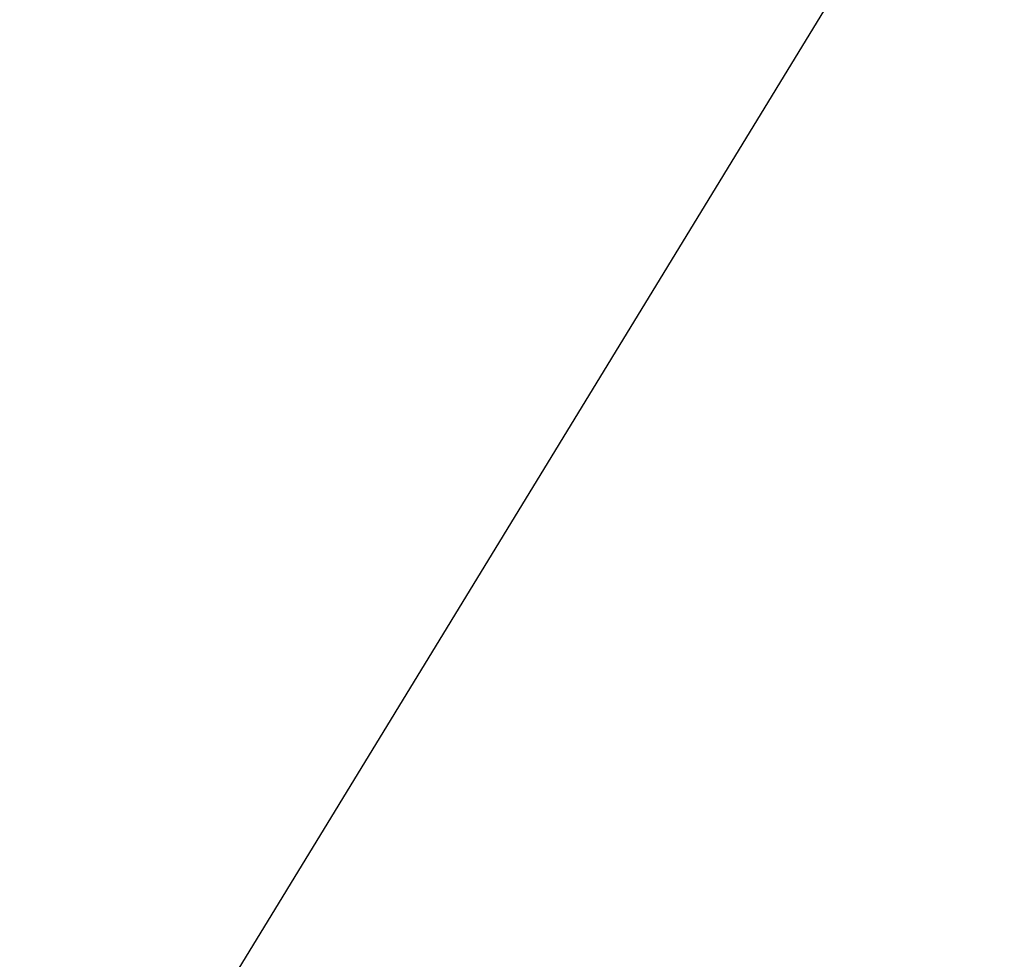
# Model space of a CAD drawing. Header units: inches. Extents: x 18 to 846, y -67 to 561.
# Tile 238 of 256: x 132.267 to 132.444, y 315.432 to 315.6. Entities that reach past the tile are written whole.
import ezdxf

# ---------------------------------------------------------------- set-up
doc = ezdxf.new("R2010")
doc.units = ezdxf.units.IN
doc.header["$LTSCALE"] = 24
doc.header["$MEASUREMENT"] = 0
doc.layers.add('Visible (ANSI)', color=7, linetype='Continuous', lineweight=30)

msp = doc.modelspace()

# ---------------------------------------------------------------- linework, layer by layer
at = {"layer": 'Visible (ANSI)'}
msp.add_line((132.02316, 314.96612), (132.8467, 316.31405), dxfattribs=at)
msp.add_open_spline([(127.3164, 311.14216), (127.64007, 310.89897), (127.90319, 310.43779), (129.20505, 309.93745), (130.06674, 309.80996), (131.07829, 309.87715), (131.75373, 310.18762), (132.50247, 310.62757), (132.97757, 311.49177), (133.07728, 311.94934), (133.11764, 312.37848), (133.04277, 313.15265), (132.51984, 313.9143), (132.06049, 314.18947), (131.74609, 314.39947), (131.0133, 314.64773), (130.67964, 314.78306), (130.25955, 314.93587), (130.12772, 315.0128), (129.95565, 315.11294), (129.9213, 315.25579), (129.9406, 315.35736), (130.00189, 315.46046), (130.17478, 315.52419), (130.41525, 315.55949), (130.59488, 315.55717), (131.02427, 315.45628), (131.48586, 315.23711), (131.74767, 314.99286), (131.9489, 314.77211), (132.05747, 314.66552)], degree=4, knots=[0, 0, 0, 0, 0, 0.107991, 0.154721, 0.201249, 0.247092, 0.294045, 0.337268, 0.377117, 0.415859, 0.454911, 0.494638, 0.534662, 0.574373, 0.610521, 0.645386, 0.677292, 0.703632, 0.725706, 0.744086, 0.761302, 0.778538, 0.797356, 0.818035, 0.842792, 0.870677, 0.899937, 0.930619, 1, 1, 1, 1, 1], dxfattribs=at)

doc.saveas('drawing.dxf')
